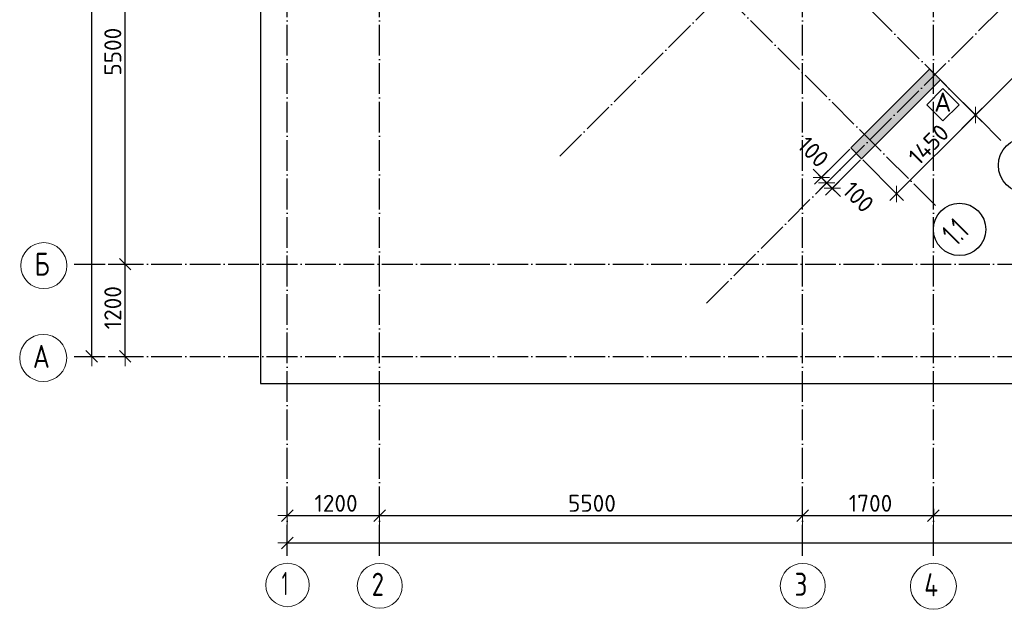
# Model space of a CAD drawing. Header units: millimetres. Extents: x -3495 to 112233, y -3287 to 47686.
# Tile 24 of 43: x 46520 to 59323, y -3287 to 4377. Entities that reach past the tile are written whole.
import ezdxf

# ---------------------------------------------------------------- set-up
doc = ezdxf.new("R2010")
doc.units = ezdxf.units.MM
doc.header["$PDMODE"] = 65
doc.linetypes.add('______11', pattern=[500, 400, -50, 0, -50])
doc.linetypes.add('______5', pattern=[1100, 800, -100, 100, -100])
for name, color, linetype, lineweight in [('Standard', 7, 'Continuous', 25), ('Армирование стержнями_ общее', 40, 'Continuous', 35), ('Размерная линия_ общее', 7, 'Continuous', 13)]:
    doc.layers.add(name, color=color, linetype=linetype, lineweight=lineweight)
doc.layers.add('Осевая линия_ общее', color=7, linetype='______5', lineweight=13, true_color=0xa0a0a0)
doc.styles.add('ISOCPEUR', font='isocpeur.ttf')
doc.dimstyles.new('DIMSTYLE_3', dxfattribs={"dimtxt": 220, "dimasz": 250, "dimexe": 0, "dimexo": 0, "dimgap": 110, "dimtad": 2, "dimdec": 0, "dimrnd": 5, "dimzin": 12, "dimdsep": 46, "dimtxsty": 'ISOCPEUR', "dimblk1": 'ALL_ML_STRICH', "dimblk2": 'ALL_ML_STRICH', "dimsah": 1, "dimcen": 0, "dimclrd": 7, "dimclre": 256, "dimclrt": 7, "dimadec": 0, "dimazin": 0, "dimtfac": 1, "dimtdec": 0, "dimtix": 1, "dimtmove": 2, "dimatfit": 3, "dimfxl": 0, "dimtzin": 0, "dimlwd": 0, "dimlwe": -3, "dimarcsym": 0})
doc.dimstyles.new('DIMSTYLE_8', dxfattribs={"dimtxt": 220, "dimasz": 250, "dimexe": 0, "dimexo": 0, "dimgap": 110, "dimtad": 2, "dimdec": 0, "dimrnd": 5, "dimzin": 12, "dimdsep": 46, "dimtxsty": 'ISOCPEUR', "dimblk1": 'ALL_ML_STRICH', "dimblk2": 'ALL_ML_STRICH', "dimsah": 1, "dimcen": 0, "dimclrd": 7, "dimclre": 256, "dimclrt": 7, "dimadec": 0, "dimazin": 0, "dimtfac": 1, "dimtdec": 0, "dimtix": 1, "dimtmove": 2, "dimatfit": 3, "dimfxl": 0, "dimtvp": 1.2, "dimtzin": 0, "dimlwd": 0, "dimlwe": -3, "dimarcsym": 0})

# ---------------------------------------------------------------- blocks, each defined once
blk = doc.blocks.new('ALL_ML_STRICH')
at = {"color": 0, "linetype": 'ByBlock', "lineweight": -2}
for p, q in [((-1, 0), (0.5, 0)), ((-0.3, -0.3), (0.3, 0.3)), ((0, -0.5), (0, 0.5))]:
    blk.add_line(p, q, dxfattribs=at)
blk = doc.blocks.new('*D29')
at = {"layer": 'DEFPOINTS', "color": 7, "linetype": 'Continuous', "lineweight": 13, "transparency": 33554687}
for p in [(47582, 46490), (47217, 0), (47456, 0)]:
    blk.add_point(p, dxfattribs=at)
at = {"layer": 'Размерная линия_ общее', "color": 253, "linetype": 'Continuous', "lineweight": -2, "true_color": 0xa0a0a0, "transparency": 33554687}
for p, q in [((47562, 46490), (47456, 46490)), ((47237, 0), (47456, 0))]:
    blk.add_line(p, q, dxfattribs=at)
at = {"layer": 'Размерная линия_ общее', "color": 7, "linetype": 'Continuous', "lineweight": -2, "transparency": 33554687}
blk.add_line((47456, 0), (47456, 46490), dxfattribs=at)
at = {"layer": 'Размерная линия_ общее', "color": 7, "linetype": 'Continuous', "lineweight": 13, "transparency": 33554687, "xscale": 250, "yscale": 250, "zscale": 250}
for p, rotation in [((47456, 46490), 90), ((47456, 0), 270)]:
    blk.add_blockref('ALL_ML_STRICH', p, dxfattribs=dict(at, rotation=rotation))
at = {"layer": 'Размерная линия_ общее', "color": 7, "linetype": 'Continuous', "lineweight": 13, "transparency": 33554687, "insert": (47296, 23234), "char_height": 220, "width": 1100, "attachment_point": 5, "rotation": 90, "style": 'ISOCPEUR'}
blk.add_mtext('\\A1;{46490}', dxfattribs=at)
blk = doc.blocks.new('*D30')
at = {"layer": 'DEFPOINTS', "color": 7, "linetype": 'Continuous', "lineweight": 13, "transparency": 33554687}
for p in [(47576, 1200), (47576, 0), (47891, 0)]:
    blk.add_point(p, dxfattribs=at)
at = {"layer": 'Размерная линия_ общее', "color": 253, "linetype": 'Continuous', "lineweight": -2, "true_color": 0xa0a0a0, "transparency": 33554687}
for p, q in [((47676, 1200), (47891, 1200)), ((47676, 0), (47891, 0))]:
    blk.add_line(p, q, dxfattribs=at)
at = {"layer": 'Размерная линия_ общее', "color": 7, "linetype": 'Continuous', "lineweight": -2, "transparency": 33554687}
blk.add_line((47891, 0), (47891, 1200), dxfattribs=at)
at = {"layer": 'Размерная линия_ общее', "color": 7, "linetype": 'Continuous', "lineweight": 13, "transparency": 33554687, "xscale": 250, "yscale": 250, "zscale": 250}
for p, rotation in [((47891, 1200), 90), ((47891, 0), 270)]:
    blk.add_blockref('ALL_ML_STRICH', p, dxfattribs=dict(at, rotation=rotation))
at = {"layer": 'Размерная линия_ общее', "color": 7, "linetype": 'Continuous', "lineweight": 13, "transparency": 33554687, "insert": (47731, 633), "char_height": 220, "width": 880, "attachment_point": 5, "rotation": 90, "style": 'ISOCPEUR'}
blk.add_mtext('\\A1;{1200}', dxfattribs=at)
blk = doc.blocks.new('*D31')
at = {"layer": 'DEFPOINTS', "color": 7, "linetype": 'Continuous', "lineweight": 13, "transparency": 33554687}
for p in [(47576, 6700), (47576, 1200), (47891, 1200)]:
    blk.add_point(p, dxfattribs=at)
at = {"layer": 'Размерная линия_ общее', "color": 253, "linetype": 'Continuous', "lineweight": -2, "true_color": 0xa0a0a0, "transparency": 33554687}
for p, q in [((47676, 6700), (47891, 6700)), ((47676, 1200), (47891, 1200))]:
    blk.add_line(p, q, dxfattribs=at)
at = {"layer": 'Размерная линия_ общее', "color": 7, "linetype": 'Continuous', "lineweight": -2, "transparency": 33554687}
blk.add_line((47891, 1200), (47891, 6700), dxfattribs=at)
at = {"layer": 'Размерная линия_ общее', "color": 7, "linetype": 'Continuous', "lineweight": 13, "transparency": 33554687, "xscale": 250, "yscale": 250, "zscale": 250}
for p, rotation in [((47891, 6700), 90), ((47891, 1200), 270)]:
    blk.add_blockref('ALL_ML_STRICH', p, dxfattribs=dict(at, rotation=rotation))
at = {"layer": 'Размерная линия_ общее', "color": 7, "linetype": 'Continuous', "lineweight": 13, "transparency": 33554687, "insert": (47731, 3961), "char_height": 220, "width": 880, "attachment_point": 5, "rotation": 90, "style": 'ISOCPEUR'}
blk.add_mtext('\\A1;{5500}', dxfattribs=at)
blk = doc.blocks.new('*D44')
at = {"layer": 'DEFPOINTS', "color": 7, "linetype": 'Continuous', "lineweight": 13, "transparency": 33554687}
for p in [(50000, -2424), (50000, -2523), (75050, -2458)]:
    blk.add_point(p, dxfattribs=at)
at = {"layer": 'Размерная линия_ общее', "color": 253, "linetype": 'Continuous', "lineweight": -2, "true_color": 0xa0a0a0, "transparency": 33554687}
for p, q in [((50000, -2503), (50000, -2424)), ((75050, -2438), (75050, -2424))]:
    blk.add_line(p, q, dxfattribs=at)
at = {"layer": 'Размерная линия_ общее', "color": 7, "linetype": 'Continuous', "lineweight": -2, "transparency": 33554687}
blk.add_line((50000, -2424), (75050, -2424), dxfattribs=at)
at = {"layer": 'Размерная линия_ общее', "color": 7, "linetype": 'Continuous', "lineweight": 13, "transparency": 33554687, "xscale": 250, "yscale": 250, "zscale": 250, "rotation": 180}
blk.add_blockref('ALL_ML_STRICH', (50000, -2424), dxfattribs=at)
at = {"layer": 'Размерная линия_ общее', "color": 7, "linetype": 'Continuous', "lineweight": 13, "transparency": 33554687, "xscale": 250, "yscale": 250, "zscale": 250}
blk.add_blockref('ALL_ML_STRICH', (75050, -2424), dxfattribs=at)
at = {"layer": 'Размерная линия_ общее', "color": 7, "linetype": 'Continuous', "lineweight": 13, "transparency": 33554687, "insert": (62536, -2264), "char_height": 220, "width": 1100, "attachment_point": 5, "style": 'ISOCPEUR'}
blk.add_mtext('\\A1;{25050}', dxfattribs=at)
blk = doc.blocks.new('*D45')
at = {"layer": 'DEFPOINTS', "color": 7, "linetype": 'Continuous', "lineweight": 13, "transparency": 33554687}
for p in [(50000, -2069), (50000, -2119), (51200, -2068)]:
    blk.add_point(p, dxfattribs=at)
at = {"layer": 'Размерная линия_ общее', "color": 253, "linetype": 'Continuous', "lineweight": -2, "true_color": 0xa0a0a0, "transparency": 33554687}
for p, q in [((50000, -2069), (50000, -2069)), ((51200, -2069), (51200, -2069))]:
    blk.add_line(p, q, dxfattribs=at)
at = {"layer": 'Размерная линия_ общее', "color": 7, "linetype": 'Continuous', "lineweight": -2, "transparency": 33554687}
blk.add_line((50000, -2069), (51200, -2069), dxfattribs=at)
at = {"layer": 'Размерная линия_ общее', "color": 7, "linetype": 'Continuous', "lineweight": 13, "transparency": 33554687, "xscale": 250, "yscale": 250, "zscale": 250, "rotation": 180}
blk.add_blockref('ALL_ML_STRICH', (50000, -2069), dxfattribs=at)
at = {"layer": 'Размерная линия_ общее', "color": 7, "linetype": 'Continuous', "lineweight": 13, "transparency": 33554687, "xscale": 250, "yscale": 250, "zscale": 250}
blk.add_blockref('ALL_ML_STRICH', (51200, -2069), dxfattribs=at)
at = {"layer": 'Размерная линия_ общее', "color": 7, "linetype": 'Continuous', "lineweight": 13, "transparency": 33554687, "insert": (50633, -1909), "char_height": 220, "width": 880, "attachment_point": 5, "style": 'ISOCPEUR'}
blk.add_mtext('\\A1;{1200}', dxfattribs=at)
blk = doc.blocks.new('*D46')
at = {"layer": 'DEFPOINTS', "color": 7, "linetype": 'Continuous', "lineweight": 13, "transparency": 33554687}
for p in [(51200, -2068), (51200, -2069), (56700, -2051)]:
    blk.add_point(p, dxfattribs=at)
at = {"layer": 'Размерная линия_ общее', "color": 253, "linetype": 'Continuous', "lineweight": -2, "true_color": 0xa0a0a0, "transparency": 33554687}
for p, q in [((51200, -2069), (51200, -2069)), ((56700, -2069), (56700, -2069))]:
    blk.add_line(p, q, dxfattribs=at)
at = {"layer": 'Размерная линия_ общее', "color": 7, "linetype": 'Continuous', "lineweight": -2, "transparency": 33554687}
blk.add_line((51200, -2069), (56700, -2069), dxfattribs=at)
at = {"layer": 'Размерная линия_ общее', "color": 7, "linetype": 'Continuous', "lineweight": 13, "transparency": 33554687, "xscale": 250, "yscale": 250, "zscale": 250, "rotation": 180}
blk.add_blockref('ALL_ML_STRICH', (51200, -2069), dxfattribs=at)
at = {"layer": 'Размерная линия_ общее', "color": 7, "linetype": 'Continuous', "lineweight": 13, "transparency": 33554687, "xscale": 250, "yscale": 250, "zscale": 250}
blk.add_blockref('ALL_ML_STRICH', (56700, -2069), dxfattribs=at)
at = {"layer": 'Размерная линия_ общее', "color": 7, "linetype": 'Continuous', "lineweight": 13, "transparency": 33554687, "insert": (53961, -1909), "char_height": 220, "width": 880, "attachment_point": 5, "style": 'ISOCPEUR'}
blk.add_mtext('\\A1;{5500}', dxfattribs=at)
blk = doc.blocks.new('*D47')
at = {"layer": 'DEFPOINTS', "color": 7, "linetype": 'Continuous', "lineweight": 13, "transparency": 33554687}
for p in [(58400, -1882), (56700, -2051), (56700, -2069)]:
    blk.add_point(p, dxfattribs=at)
at = {"layer": 'Размерная линия_ общее', "color": 253, "linetype": 'Continuous', "lineweight": -2, "true_color": 0xa0a0a0, "transparency": 33554687}
for p, q in [((58400, -1982), (58400, -2069)), ((56700, -2069), (56700, -2069))]:
    blk.add_line(p, q, dxfattribs=at)
at = {"layer": 'Размерная линия_ общее', "color": 7, "linetype": 'Continuous', "lineweight": -2, "transparency": 33554687}
blk.add_line((56700, -2069), (58400, -2069), dxfattribs=at)
at = {"layer": 'Размерная линия_ общее', "color": 7, "linetype": 'Continuous', "lineweight": 13, "transparency": 33554687, "xscale": 250, "yscale": 250, "zscale": 250, "rotation": 180}
blk.add_blockref('ALL_ML_STRICH', (56700, -2069), dxfattribs=at)
at = {"layer": 'Размерная линия_ общее', "color": 7, "linetype": 'Continuous', "lineweight": 13, "transparency": 33554687, "xscale": 250, "yscale": 250, "zscale": 250}
blk.add_blockref('ALL_ML_STRICH', (58400, -2069), dxfattribs=at)
at = {"layer": 'Размерная линия_ общее', "color": 7, "linetype": 'Continuous', "lineweight": 13, "transparency": 33554687, "insert": (57583, -1909), "char_height": 220, "width": 880, "attachment_point": 5, "style": 'ISOCPEUR'}
blk.add_mtext('\\A1;{1700}', dxfattribs=at)
blk = doc.blocks.new('*D48')
at = {"layer": 'DEFPOINTS', "color": 7, "linetype": 'Continuous', "lineweight": 13, "transparency": 33554687}
for p in [(58400, -1882), (63900, -1990), (58400, -2069)]:
    blk.add_point(p, dxfattribs=at)
at = {"layer": 'Размерная линия_ общее', "color": 253, "linetype": 'Continuous', "lineweight": -2, "true_color": 0xa0a0a0, "transparency": 33554687}
for p, q in [((58400, -1982), (58400, -2069)), ((63900, -2090), (63900, -2069))]:
    blk.add_line(p, q, dxfattribs=at)
at = {"layer": 'Размерная линия_ общее', "color": 7, "linetype": 'Continuous', "lineweight": -2, "transparency": 33554687}
blk.add_line((58400, -2069), (63900, -2069), dxfattribs=at)
at = {"layer": 'Размерная линия_ общее', "color": 7, "linetype": 'Continuous', "lineweight": 13, "transparency": 33554687, "xscale": 250, "yscale": 250, "zscale": 250, "rotation": 180}
blk.add_blockref('ALL_ML_STRICH', (58400, -2069), dxfattribs=at)
at = {"layer": 'Размерная линия_ общее', "color": 7, "linetype": 'Continuous', "lineweight": 13, "transparency": 33554687, "xscale": 250, "yscale": 250, "zscale": 250}
blk.add_blockref('ALL_ML_STRICH', (63900, -2069), dxfattribs=at)
at = {"layer": 'Размерная линия_ общее', "color": 7, "linetype": 'Continuous', "lineweight": 13, "transparency": 33554687, "insert": (61161, -1909), "char_height": 220, "width": 880, "attachment_point": 5, "style": 'ISOCPEUR'}
blk.add_mtext('\\A1;{5500}', dxfattribs=at)
blk = doc.blocks.new('СЛОЖНЫЙ_ОБЪЕКТ_0')
at = {"layer": 'Осевая линия_ общее', "color": 253, "linetype": '______11', "lineweight": -3, "true_color": 0xa0a0a0, "transparency": 33554687}
for p, q in [((50000, -2590), (50000, 47490)), ((51200, -2590), (51200, 47490)), ((56700, -2590), (56700, 47490)), ((58400, -2590), (58400, 47490)), ((53543, 2603), (69496, 18556)), ((55452, 694), (71405, 16646)), ((59278, 2808), (52815, 9271)), ((58429, 1960), (51966, 8423)), ((47230, 1200), (76050, 1200)), ((47230, 0), (76050, 0))]:
    blk.add_line(p, q, dxfattribs=at)
at = {"layer": 'Осевая линия_ общее', "color": 7, "linetype": 'Continuous', "lineweight": 25, "transparency": 33554687}
for centre, radius in [((59604, 2485), 359), ((58741, 1651), 340)]:
    blk.add_circle(centre, radius, dxfattribs=at)
at = {"layer": 'Осевая линия_ общее', "color": 7, "linetype": 'Continuous', "lineweight": 13, "transparency": 33554687}
for centre, radius in [((46834, 1180), 299), ((46826, -20), 306), ((50002, -2971), 282), ((51202, -2982), 292), ((56702, -2982), 292), ((58401, -2988), 299)]:
    blk.add_circle(centre, radius, dxfattribs=at)
at = {"layer": 'Осевая линия_ общее', "color": 7, "linetype": 'Continuous', "lineweight": 25, "transparency": 33554687, "insert": (58696, 1421), "char_height": 300, "width": 492.49, "attachment_point": 7, "rotation": 45, "style": 'ISOCPEUR'}
blk.add_mtext('\\W0.68;1.1', dxfattribs=at)
at = {"layer": 'Осевая линия_ общее', "color": 7, "linetype": 'Continuous', "lineweight": 13, "transparency": 33554687, "char_height": 300, "attachment_point": 7, "style": 'ISOCPEUR'}
for s, insert, width in [('\\W0.80;Б', (46714, 1050), 359.83), ('\\W0.82;А', (46691, -150), 392.65), ('\\W0.56;1', (49927, -3102), 233.33), ('\\W0.78;2', (51097, -3112), 326.41), ('\\W0.78;3', (56597, -3112), 326.41), ('\\W0.80;4', (58281, -3119), 359.83)]:
    blk.add_mtext(s, dxfattribs=dict(at, insert=insert, width=width))
blk = doc.blocks.new('СЛОЖНЫЙ_ОБЪЕКТ_16')
at = {"layer": 'Армирование стержнями_ общее', "color": 7, "linetype": 'Continuous', "lineweight": 13, "transparency": 33554687}
blk.add_lwpolyline([(58524, 3481), (58314, 3271), (58524, 3061), (58734, 3271), (58524, 3481)], close=True, dxfattribs=at)
at = {"layer": 'Армирование стержнями_ общее', "color": 7, "linetype": 'Continuous', "lineweight": 13, "transparency": 33554687, "insert": (58410, 3305), "char_height": 250, "width": 327.27, "attachment_point": 4, "style": 'ISOCPEUR'}
blk.add_mtext('\\A1;{\\fISOCPEUR|i0|b0;\\H250.000000;\\W1.000000;\\C7;А}\\P', dxfattribs=at)
blk = doc.blocks.new('*D260')
at = {"layer": 'DEFPOINTS', "color": 7, "linetype": 'Continuous', "lineweight": 13, "transparency": 33554687}
for p in [(57397, 2639), (57468, 2568), (57085, 2185)]:
    blk.add_point(p, dxfattribs=at)
at = {"layer": 'Размерная линия_ общее', "color": 253, "linetype": 'Continuous', "lineweight": -2, "true_color": 0xa0a0a0, "transparency": 33554687}
for p, q in [((57383, 2624), (57014, 2256)), ((57454, 2554), (57085, 2185))]:
    blk.add_line(p, q, dxfattribs=at)
at = {"layer": 'Размерная линия_ общее', "color": 7, "linetype": 'Continuous', "lineweight": -2, "transparency": 33554687}
blk.add_line((57085, 2185), (57014, 2256), dxfattribs=at)
at = {"layer": 'Размерная линия_ общее', "color": 7, "linetype": 'Continuous', "lineweight": 13, "transparency": 33554687, "xscale": 250, "yscale": 250, "zscale": 250}
for p, rotation in [((57085, 2185), 314.9999999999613), ((57014, 2256), 134.9999999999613)]:
    blk.add_blockref('ALL_ML_STRICH', p, dxfattribs=dict(at, rotation=rotation))
at = {"layer": 'Размерная линия_ общее', "color": 7, "linetype": 'Continuous', "lineweight": 13, "transparency": 33554687, "insert": (57425, 2072), "char_height": 220, "width": 660, "attachment_point": 5, "rotation": 315, "style": 'ISOCPEUR'}
blk.add_mtext('\\A1;{100}', dxfattribs=at)
blk = doc.blocks.new('*D261')
at = {"layer": 'DEFPOINTS', "color": 7, "linetype": 'Continuous', "lineweight": 13, "transparency": 33554687}
for p in [(57326, 2709), (57397, 2639), (57014, 2256)]:
    blk.add_point(p, dxfattribs=at)
at = {"layer": 'Размерная линия_ общее', "color": 253, "linetype": 'Continuous', "lineweight": -2, "true_color": 0xa0a0a0, "transparency": 33554687}
for p, q in [((57312, 2695), (56944, 2327)), ((57383, 2624), (57014, 2256))]:
    blk.add_line(p, q, dxfattribs=at)
at = {"layer": 'Размерная линия_ общее', "color": 7, "linetype": 'Continuous', "lineweight": -2, "transparency": 33554687}
blk.add_line((57014, 2256), (56944, 2327), dxfattribs=at)
at = {"layer": 'Размерная линия_ общее', "color": 7, "linetype": 'Continuous', "lineweight": 13, "transparency": 33554687, "xscale": 250, "yscale": 250, "zscale": 250}
for p, rotation in [((57014, 2256), 314.9999999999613), ((56944, 2327), 134.9999999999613)]:
    blk.add_blockref('ALL_ML_STRICH', p, dxfattribs=dict(at, rotation=rotation))
at = {"layer": 'Размерная линия_ общее', "color": 7, "linetype": 'Continuous', "lineweight": 13, "transparency": 33554687, "insert": (56838, 2658), "char_height": 220, "width": 660, "attachment_point": 5, "rotation": 315, "style": 'ISOCPEUR'}
blk.add_mtext('\\A1;{100}', dxfattribs=at)
blk = doc.blocks.new('*D274')
at = {"layer": 'DEFPOINTS', "color": 7, "linetype": 'Continuous', "lineweight": 13, "transparency": 33554687}
for p in [(58493, 3593), (57468, 2568), (57923, 2113)]:
    blk.add_point(p, dxfattribs=at)
at = {"layer": 'Размерная линия_ общее', "color": 253, "linetype": 'Continuous', "lineweight": -2, "true_color": 0xa0a0a0, "transparency": 33554687}
for p, q in [((58507, 3579), (58948, 3138)), ((57482, 2554), (57923, 2113))]:
    blk.add_line(p, q, dxfattribs=at)
at = {"layer": 'Размерная линия_ общее', "color": 7, "linetype": 'Continuous', "lineweight": -2, "transparency": 33554687}
blk.add_line((57923, 2113), (58948, 3138), dxfattribs=at)
at = {"layer": 'Размерная линия_ общее', "color": 7, "linetype": 'Continuous', "lineweight": 13, "transparency": 33554687, "xscale": 250, "yscale": 250, "zscale": 250}
for p, rotation in [((58948, 3138), 44.99999999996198), ((57923, 2113), 224.999999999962)]:
    blk.add_blockref('ALL_ML_STRICH', p, dxfattribs=dict(at, rotation=rotation))
at = {"layer": 'Размерная линия_ общее', "color": 7, "linetype": 'Continuous', "lineweight": 13, "transparency": 33554687, "insert": (58338, 2754), "char_height": 220, "width": 880, "attachment_point": 5, "rotation": 45, "style": 'ISOCPEUR'}
blk.add_mtext('\\A1;{1450}', dxfattribs=at)
blk = doc.blocks.new('*D275')
at = {"layer": 'DEFPOINTS', "color": 7, "linetype": 'Continuous', "lineweight": 13, "transparency": 33554687}
for p in [(61958, 7058), (58493, 3593), (58948, 3138)]:
    blk.add_point(p, dxfattribs=at)
at = {"layer": 'Размерная линия_ общее', "color": 253, "linetype": 'Continuous', "lineweight": -2, "true_color": 0xa0a0a0, "transparency": 33554687}
for p, q in [((61972, 7044), (62413, 6603)), ((58507, 3579), (58948, 3138))]:
    blk.add_line(p, q, dxfattribs=at)
at = {"layer": 'Размерная линия_ общее', "color": 7, "linetype": 'Continuous', "lineweight": -2, "transparency": 33554687}
blk.add_line((58948, 3138), (62413, 6603), dxfattribs=at)
at = {"layer": 'Размерная линия_ общее', "color": 7, "linetype": 'Continuous', "lineweight": 13, "transparency": 33554687, "xscale": 250, "yscale": 250, "zscale": 250}
for p, rotation in [((62413, 6603), 44.99999999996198), ((58948, 3138), 224.999999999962)]:
    blk.add_blockref('ALL_ML_STRICH', p, dxfattribs=dict(at, rotation=rotation))
at = {"layer": 'Размерная линия_ общее', "color": 7, "linetype": 'Continuous', "lineweight": 13, "transparency": 33554687, "insert": (60567, 4984), "char_height": 220, "width": 880, "attachment_point": 5, "rotation": 45, "style": 'ISOCPEUR'}
blk.add_mtext('\\A1;{4900}', dxfattribs=at)

msp = doc.modelspace()

# ---------------------------------------------------------------- hatches: boundary and pattern name
at = {"layer": 'Standard', "linetype": 'Continuous', "lineweight": 13, "transparency": 33554687}
msp.add_hatch(color=7, dxfattribs=at).paths.add_polyline_path([(58493, 3593.2), (58351.6, 3734.6), (57326.3, 2709.3), (57467.7, 2567.8)])

# ---------------------------------------------------------------- linework, layer by layer
at = {"layer": 'Standard', "color": 7, "linetype": 'Continuous', "lineweight": -3, "transparency": 33554687}
for p, q in [((57326.3, 2709.3), (58351.6, 3734.6)), ((58351.6, 3734.6), (58493, 3593.2)), ((58493, 3593.2), (57467.7, 2567.8)), ((57467.7, 2567.8), (57326.3, 2709.3))]:
    msp.add_line(p, q, dxfattribs=at)
at = {"layer": 'Standard', "color": 7, "linetype": 'Continuous', "lineweight": 25, "transparency": 33554687}
msp.add_lwpolyline([(49650, -350.2), (75250, -350.2), (75250, 46690), (49650, 46690), (49650, -350.2)], dxfattribs=at)

# ---------------------------------------------------------------- block references
at = {"layer": 'Армирование стержнями_ общее', "color": 7, "linetype": 'Continuous', "lineweight": 13, "transparency": 33554687}
msp.add_blockref('СЛОЖНЫЙ_ОБЪЕКТ_16', (0, 0), dxfattribs=at)
at = {"layer": 'Осевая линия_ общее', "color": 253, "linetype": '______11', "lineweight": -3, "true_color": 0xa0a0a0, "transparency": 33554687}
msp.add_blockref('СЛОЖНЫЙ_ОБЪЕКТ_0', (0, 0), dxfattribs=at)

# ---------------------------------------------------------------- dimensions: what is measured, and where the dimension line sits
at = {"layer": 'Размерная линия_ общее', "color": 7, "linetype": 'Continuous', "lineweight": 13, "transparency": 33554687}
for base, p1, p2, angle, dimstyle, picture, middle in [((47455.8, 46490), (47237, 0), (47562.2, 46490), 90, 'DIMSTYLE_3', '*D29', (47295.8, 23234)), ((62412.8, 6603), (58507.1, 3579), (61972, 7043.8), 45, 'DIMSTYLE_3', '*D275', (60567.3, 4983.7)), ((47891.4, 6700), (47676.2, 1200), (47676.2, 6700), 90, 'DIMSTYLE_3', '*D31', (47731.4, 3961)), ((58948, 3138.1), (57481.8, 2553.7), (58507.1, 3579), 45, 'DIMSTYLE_3', '*D274', (58337.8, 2754.2)), ((56943.6, 2326.6), (57382.8, 2624.4), (57312.1, 2695.1), 135, 'DIMSTYLE_8', '*D261', (56838.4, 2658.3)), ((57014.3, 2255.9), (57453.5, 2553.7), (57382.8, 2624.4), 135, 'DIMSTYLE_8', '*D260', (57425.4, 2072.1)), ((47891.4, 1200), (47676.2, 0), (47676.2, 1200), 90, 'DIMSTYLE_3', '*D30', (47731.4, 633))]:
    dim = msp.add_linear_dim(base=base, p1=p1, p2=p2, angle=angle, dimstyle=dimstyle, override={"dimpost": '<>', "dimclrd": 7, "dimclre": 253, "dimclrt": 7, "dimlwd": 0, "dimlwe": 65533}, dxfattribs=at)
    dim.commit()
    dim.dimension.update_dxf_attribs({"geometry": picture, "text_midpoint": middle, "dimtype": 160})
for base, p1, p2, picture, middle in [((51200, -2068.8), (50000, -2068.8), (51200, -2068.8), '*D45', (50633, -1908.8)), ((56700, -2068.8), (51200, -2068.8), (56700, -2068.8), '*D46', (53961, -1908.8)), ((58400, -2068.8), (56700, -2068.8), (58400, -1981.6), '*D47', (57583, -1908.8)), ((63900, -2068.8), (58400, -1981.6), (63900, -2090), '*D48', (61161, -1908.8)), ((75050, -2423.6), (50000, -2503.1), (75050, -2437.7), '*D44', (62536, -2263.6))]:
    dim = msp.add_linear_dim(base=base, p1=p1, p2=p2, dimstyle='DIMSTYLE_3', override={"dimpost": '<>', "dimclrd": 7, "dimclre": 253, "dimclrt": 7, "dimlwd": 0, "dimlwe": 65533}, dxfattribs=at)
    dim.commit()
    dim.dimension.update_dxf_attribs({"geometry": picture, "text_midpoint": middle, "dimtype": 160})

doc.saveas('drawing.dxf')
